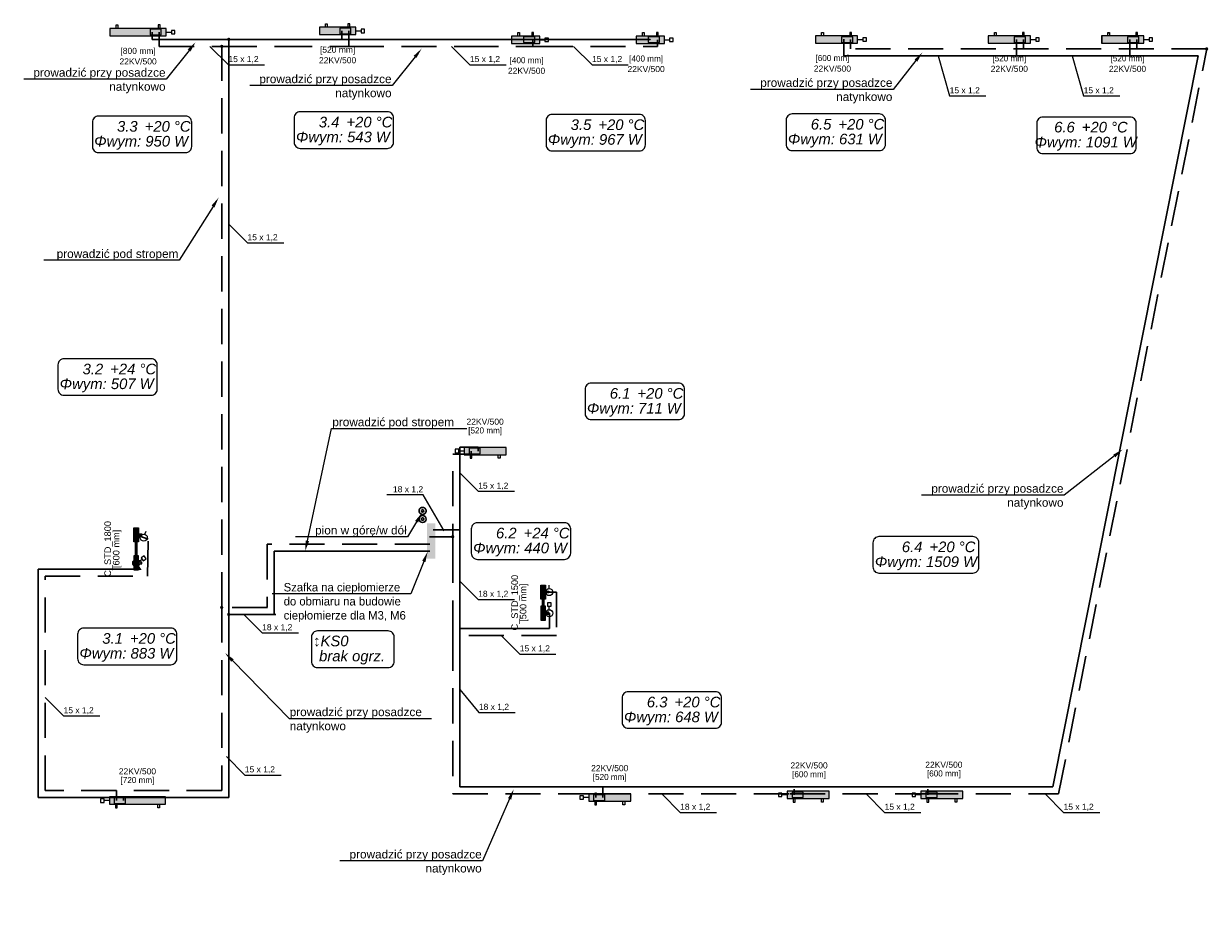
# Model space of a CAD drawing. Header units: millimetres. Extents: x -249726 to -161872, y -110547 to 19223.
# Tile 16 of 19: x -203361 to -186493, y -35431 to -22906. Entities that reach past the tile are written whole.
import ezdxf
from ezdxf import colors
from ezdxf.entities.mleader import LeaderData, LeaderLine
from ezdxf.lldxf.tags import DXFTag
from ezdxf.math import Vec2, Vec3

# ---------------------------------------------------------------- set-up
doc = ezdxf.new("R2010")
doc.units = ezdxf.units.MM
doc.header["$LTSCALE"] = 1000
doc.linetypes.add('DASHED', pattern=[0.75, 0.5, -0.25])
for name, color, linetype in [('I_IZC_urzadzenia', 112, 'Continuous'), ('OWIK_ICO_opisy', 7, 'Continuous'), ('OWIK_ICO_urzadzenia', 92, 'Continuous')]:
    doc.layers.add(name, color=color, linetype=linetype)
doc.layers.add('OWIK_ICO_powrot', color=140, linetype='DASHED', lineweight=30)
doc.layers.add('OWIK_ICO_zasilanie', color=20, linetype='Continuous', lineweight=30)
tags = doc.linetypes.add('SOLID', pattern=[10, 10, 0]).pattern_tags.tags
tags[6:7] = [DXFTag(74, 4), DXFTag(75, 0), DXFTag(340, '0'), DXFTag(46, 0.0), DXFTag(50, 0.0), DXFTag(44, 0.0), DXFTag(45, 0.0)]
tags[4:5] = [DXFTag(74, 4), DXFTag(75, 0), DXFTag(340, '0'), DXFTag(46, 0.0), DXFTag(50, 0.0), DXFTag(44, 0.0), DXFTag(45, 0.0)]

msp = doc.modelspace()

# ---------------------------------------------------------------- hatches: boundary and pattern name
at = {"layer": 'I_IZC_urzadzenia', "ltscale": 14, "transparency": 33554687}
h = msp.add_hatch(color=256, dxfattribs=at)
h.dxf.hatch_style = 1
h.paths.add_polyline_path([(-197620, -30522), (-197500, -30522), (-197500, -30022), (-197620, -30022)])
at = {"layer": 'OWIK_ICO_powrot'}
h = msp.add_hatch(color=256, dxfattribs=at)
edge = h.paths.add_edge_path()
edge.add_arc((-200541, -23229), 24, 0, 360)
h = msp.add_hatch(color=256, dxfattribs=at)
edge = h.paths.add_edge_path()
edge.add_arc((-186517, -23265), 24, 0, 360)
h = msp.add_hatch(color=256, dxfattribs=at)
edge = h.paths.add_edge_path()
edge.add_arc((-197252, -30211), 24, 90, 450)
h = msp.add_hatch(color=256, dxfattribs=at)
edge = h.paths.add_edge_path()
edge.add_arc((-200541, -31218), 24, 90, 450)
h = msp.add_hatch(color=256, dxfattribs=at)
edge = h.paths.add_edge_path()
edge.add_arc((-195216, -33874), 24, 0, 360)
at = {"layer": 'OWIK_ICO_urzadzenia', "linetype": 'Continuous', "ltscale": 10}
for points in [[(-201332, -22973), (-202132, -22973), (-202132, -23078), (-201332, -23078)], [(-198631, -22956), (-199151, -22956), (-199151, -23061), (-198631, -23061)], [(-191486, -23080), (-192086, -23080), (-192086, -23185), (-191486, -23185)], [(-189026, -23080), (-189626, -23080), (-189626, -23185), (-189026, -23185)], [(-187412, -23080), (-188012, -23080), (-188012, -23185), (-187412, -23185)], [(-197090, -29044), (-196490, -29044), (-196490, -28939), (-197090, -28939)], [(-201727, -30084), (-201727, -30284), (-201791, -30284), (-201791, -30084)], [(-201743, -30484), (-201743, -30284), (-201775, -30284), (-201775, -30484)], [(-201727, -30684), (-201727, -30484), (-201791, -30484), (-201791, -30684)], [(-195932, -30900), (-195932, -31100), (-195996, -31100), (-195996, -30900)], [(-195932, -31400), (-195932, -31200), (-195996, -31200), (-195996, -31400)], [(-195948, -31200), (-195948, -31100), (-195980, -31100), (-195980, -31200)], [(-195316, -33978), (-194716, -33978), (-194716, -33873), (-195316, -33873)], [(-202141, -34021), (-201341, -34021), (-201341, -33916), (-202141, -33916)]]:
    msp.add_hatch(color=8, dxfattribs=at).paths.add_polyline_path(points)
at = {"layer": 'OWIK_ICO_zasilanie', "ltscale": 10}
h = msp.add_hatch(color=256, dxfattribs=at)
edge = h.paths.add_edge_path()
edge.add_arc((-200441, -23129), 24, 0, 360)
h = msp.add_hatch(color=256, dxfattribs=at)
edge = h.paths.add_edge_path()
edge.add_arc((-200441, -31318), 24, 90, 450)

# ---------------------------------------------------------------- linework, layer by layer
at = {"layer": 'OWIK_ICO_opisy', "linetype": 'Continuous', "ltscale": 10}
for p, q in [((-200708, -23229), (-200445, -23491)), ((-197270, -23229), (-197007, -23491)), ((-195531, -23229), (-195268, -23491)), ((-190341, -23365), (-190176, -23935)), ((-188433, -23365), (-188268, -23935)), ((-200445, -23491), (-199930, -23491)), ((-197007, -23491), (-196492, -23491)), ((-195268, -23491), (-194753, -23491)), ((-190176, -23935), (-189661, -23935)), ((-188268, -23935), (-187753, -23935)), ((-200436, -25765), (-200174, -26028)), ((-200174, -26028), (-199659, -26028)), ((-197152, -29302), (-196889, -29564)), ((-197673, -29616), (-198188, -29616)), ((-197372, -30125), (-197673, -29616)), ((-196889, -29564), (-196374, -29564)), ((-197152, -30842), (-196889, -31105)), ((-196889, -31105), (-196374, -31105)), ((-200228, -31318), (-199965, -31581)), ((-199965, -31581), (-199450, -31581)), ((-196560, -31619), (-196297, -31882)), ((-196297, -31882), (-195782, -31882)), ((-197152, -32386), (-196879, -32714)), ((-203055, -32500), (-202793, -32762)), ((-196879, -32714), (-196364, -32714)), ((-202793, -32762), (-202278, -32762)), ((-200474, -33342), (-200212, -33604)), ((-200212, -33604), (-199697, -33604)), ((-194275, -33874), (-194013, -34136)), ((-191364, -33874), (-191102, -34136)), ((-188816, -33874), (-188554, -34136)), ((-194013, -34136), (-193498, -34136)), ((-191102, -34136), (-190587, -34136)), ((-188554, -34136), (-188039, -34136))]:
    msp.add_line(p, q, dxfattribs=at)
at = {"layer": 'OWIK_ICO_opisy', "linetype": 'SOLID', "ltscale": 10}
for points in [[(-202296, -24742), (-201055, -24742, 0.414214), (-200968, -24656), (-200968, -24309, 0.414214), (-201055, -24222), (-202296, -24222, 0.414214), (-202383, -24309), (-202383, -24656, 0.414214), (-202296, -24742)], [(-199424, -24681), (-198182, -24681, 0.414214), (-198095, -24595), (-198095, -24248, 0.414214), (-198182, -24161), (-199424, -24161, 0.414214), (-199510, -24248), (-199510, -24595, 0.414214), (-199424, -24681)], [(-195836, -24718), (-194594, -24718, 0.414214), (-194508, -24631), (-194508, -24284, 0.414214), (-194594, -24198), (-195836, -24198, 0.414214), (-195923, -24284), (-195923, -24631, 0.414214), (-195836, -24718)], [(-192419, -24712), (-191177, -24712, 0.414214), (-191090, -24625), (-191090, -24279, 0.414214), (-191177, -24192), (-192419, -24192, 0.414214), (-192505, -24279), (-192505, -24625, 0.414214), (-192419, -24712)], [(-188847, -24755), (-187606, -24755, 0.414214), (-187519, -24668), (-187519, -24322, 0.414214), (-187606, -24235), (-188847, -24235, 0.414214), (-188934, -24322), (-188934, -24668, 0.414214), (-188847, -24755)], [(-202787, -28197), (-201545, -28197, 0.414214), (-201459, -28110), (-201459, -27763, 0.414214), (-201545, -27677), (-202787, -27677, 0.414214), (-202874, -27763), (-202874, -28110, 0.414214), (-202787, -28197)], [(-195280, -28544), (-194038, -28544, 0.414214), (-193952, -28458), (-193952, -28111, 0.414214), (-194038, -28024), (-195280, -28024, 0.414214), (-195367, -28111), (-195367, -28458, 0.414214), (-195280, -28544)], [(-196901, -30533), (-195659, -30533, 0.414214), (-195572, -30446), (-195572, -30100, 0.414214), (-195659, -30013), (-196901, -30013, 0.414214), (-196987, -30100), (-196987, -30446, 0.414214), (-196901, -30533)], [(-191182, -30729), (-189845, -30729, 0.414214), (-189758, -30642), (-189758, -30296, 0.414214), (-189845, -30209), (-191182, -30209, 0.414214), (-191268, -30296), (-191268, -30642, 0.414214), (-191182, -30729)], [(-202506, -32033), (-201264, -32033, 0.414214), (-201178, -31947), (-201178, -31600, 0.414214), (-201264, -31513), (-202506, -31513, 0.414214), (-202593, -31600), (-202593, -31947, 0.414214), (-202506, -32033)], [(-199178, -32073), (-198172, -32073, 0.414214), (-198085, -31986), (-198085, -31640, 0.414214), (-198172, -31553), (-199178, -31553, 0.414214), (-199265, -31640), (-199265, -31986, 0.414214), (-199178, -32073)], [(-194752, -32939), (-193511, -32939, 0.414214), (-193424, -32853), (-193424, -32506, 0.414214), (-193511, -32419), (-194752, -32419, 0.414214), (-194839, -32506), (-194839, -32853, 0.414214), (-194752, -32939)]]:
    msp.add_lwpolyline(points, format="xyb", dxfattribs=at)
at = {"layer": 'OWIK_ICO_powrot'}
for p, q in [((-201432, -23026), (-201432, -23229)), ((-198731, -23009), (-198731, -23229)), ((-201432, -23229), (-200541, -23229)), ((-200541, -31218), (-200541, -23229)), ((-200541, -23229), (-199754, -23229)), ((-199754, -23229), (-198731, -23229)), ((-198731, -23229), (-197101, -23229)), ((-197101, -23229), (-196040, -23229)), ((-196113, -23229), (-196113, -23135)), ((-196040, -23229), (-194338, -23229)), ((-194338, -23229), (-194338, -23135)), ((-191586, -23132), (-191586, -23265)), ((-186517, -23265), (-191585, -23265)), ((-189126, -23132), (-189126, -23265)), ((-188626, -33874), (-186515, -23265)), ((-187512, -23132), (-187512, -23265)), ((-196990, -29034), (-196990, -28991)), ((-197252, -30528), (-197252, -29034)), ((-197252, -29034), (-196990, -29034)), ((-201588, -30247), (-201759, -30184)), ((-201597, -30775), (-201588, -30247)), ((-197582, -30211), (-197252, -30211)), ((-197252, -31619), (-197252, -30528)), ((-203055, -33825), (-203055, -30775)), ((-203055, -30775), (-201597, -30775)), ((-195964, -31000), (-195774, -31000)), ((-195774, -31000), (-195774, -31619)), ((-199890, -31218), (-200541, -31218)), ((-200541, -31218), (-200541, -33825)), ((-195774, -31619), (-197252, -31619)), ((-197252, -31619), (-197252, -33874)), ((-202041, -33825), (-203055, -33825)), ((-202041, -33969), (-202041, -33825)), ((-200541, -33825), (-202041, -33825)), ((-197252, -33874), (-195216, -33874)), ((-195216, -33874), (-192450, -33874)), ((-195216, -33925), (-195216, -33874)), ((-192450, -33874), (-190555, -33874)), ((-192390, -33886), (-192390, -33806)), ((-190555, -33874), (-188626, -33874)), ((-190486, -33886), (-190486, -33806))]:
    msp.add_line(p, q, dxfattribs=at)
msp.add_lwpolyline([(-197576, -30318), (-199893, -30318), (-199893, -31216)], dxfattribs=at)
at = {"layer": 'OWIK_ICO_powrot', "color": 251}
msp.add_circle((-197681, -29843), 50, dxfattribs=at)
at = {"layer": 'OWIK_ICO_powrot'}
msp.add_circle((-197681, -29960), 17.5, dxfattribs=at)
at = {"layer": 'OWIK_ICO_urzadzenia', "linetype": 'Continuous', "ltscale": 10}
for p, q in [((-202044, -22973), (-202044, -22923)), ((-202044, -22923), (-202019, -22923)), ((-202019, -22923), (-202019, -22973)), ((-201419, -22923), (-201444, -22923)), ((-201444, -22923), (-201444, -22973)), ((-201419, -22973), (-201419, -22923)), ((-199064, -22956), (-199064, -22906)), ((-199064, -22906), (-199039, -22906)), ((-199039, -22906), (-199039, -22956)), ((-198719, -22906), (-198744, -22906)), ((-198744, -22906), (-198744, -22956)), ((-198719, -22956), (-198719, -22906)), ((-201332, -22973), (-202132, -22973)), ((-202132, -22973), (-202132, -23078)), ((-202132, -23078), (-201332, -23078)), ((-201402, -22986), (-201562, -22986)), ((-201562, -22986), (-201562, -23066)), ((-201562, -23066), (-201402, -23066)), ((-201402, -23066), (-201402, -22986)), ((-201402, -22986), (-201402, -22986)), ((-201332, -23078), (-201332, -22973)), ((-201332, -22973), (-201332, -22973)), ((-201332, -23026), (-201257, -23026)), ((-201207, -23001), (-201257, -23001)), ((-201257, -23001), (-201257, -23051)), ((-201257, -23051), (-201207, -23051)), ((-201207, -23051), (-201207, -23001)), ((-198631, -22956), (-199151, -22956)), ((-199151, -22956), (-199151, -23061)), ((-199151, -23061), (-198631, -23061)), ((-198701, -22969), (-198861, -22969)), ((-198861, -22969), (-198861, -23049)), ((-198861, -23049), (-198701, -23049)), ((-198701, -23049), (-198701, -22969)), ((-198701, -22969), (-198701, -22969)), ((-198631, -23061), (-198631, -22956)), ((-198631, -22956), (-198631, -22956)), ((-198631, -23009), (-198556, -23009)), ((-198506, -22984), (-198556, -22984)), ((-198556, -22984), (-198556, -23034)), ((-198556, -23034), (-198506, -23034)), ((-198506, -23034), (-198506, -22984)), ((-196413, -23083), (-196413, -23188)), ((-196013, -23083), (-196413, -23083)), ((-196325, -23083), (-196325, -23033)), ((-196325, -23033), (-196300, -23033)), ((-196300, -23033), (-196300, -23083)), ((-196083, -23095), (-196243, -23095)), ((-196243, -23095), (-196243, -23175)), ((-196100, -23033), (-196125, -23033)), ((-196125, -23033), (-196125, -23083)), ((-196100, -23083), (-196100, -23033)), ((-196083, -23175), (-196083, -23095)), ((-196083, -23095), (-196083, -23095)), ((-196013, -23188), (-196013, -23083)), ((-196013, -23083), (-196013, -23083)), ((-194238, -23083), (-194638, -23083)), ((-194638, -23083), (-194638, -23188)), ((-194551, -23083), (-194551, -23033)), ((-194551, -23033), (-194526, -23033)), ((-194526, -23033), (-194526, -23083)), ((-194308, -23095), (-194468, -23095)), ((-194468, -23095), (-194468, -23175)), ((-194326, -23033), (-194351, -23033)), ((-194351, -23033), (-194351, -23083)), ((-194326, -23083), (-194326, -23033)), ((-194308, -23175), (-194308, -23095)), ((-194308, -23095), (-194308, -23095)), ((-194238, -23188), (-194238, -23083)), ((-194238, -23083), (-194238, -23083)), ((-191486, -23080), (-192086, -23080)), ((-192086, -23080), (-192086, -23185)), ((-191999, -23080), (-191999, -23030)), ((-191999, -23030), (-191974, -23030)), ((-191974, -23030), (-191974, -23080)), ((-191556, -23092), (-191716, -23092)), ((-191716, -23092), (-191716, -23172)), ((-191574, -23030), (-191599, -23030)), ((-191599, -23030), (-191599, -23080)), ((-191574, -23080), (-191574, -23030)), ((-191556, -23172), (-191556, -23092)), ((-191556, -23092), (-191556, -23092)), ((-191486, -23185), (-191486, -23080)), ((-191486, -23080), (-191486, -23080)), ((-191361, -23107), (-191411, -23107)), ((-191411, -23107), (-191411, -23157)), ((-191361, -23157), (-191361, -23107)), ((-189026, -23080), (-189626, -23080)), ((-189626, -23080), (-189626, -23185)), ((-189538, -23080), (-189538, -23030)), ((-189538, -23030), (-189513, -23030)), ((-189513, -23030), (-189513, -23080)), ((-189096, -23092), (-189256, -23092)), ((-189256, -23092), (-189256, -23172)), ((-189113, -23030), (-189138, -23030)), ((-189138, -23030), (-189138, -23080)), ((-189113, -23080), (-189113, -23030)), ((-189096, -23172), (-189096, -23092)), ((-189096, -23092), (-189096, -23092)), ((-189026, -23185), (-189026, -23080)), ((-189026, -23080), (-189026, -23080)), ((-188901, -23107), (-188951, -23107)), ((-188951, -23107), (-188951, -23157)), ((-188901, -23157), (-188901, -23107)), ((-187412, -23080), (-188012, -23080)), ((-188012, -23080), (-188012, -23185)), ((-188011, -23086), (-188011, -23191)), ((-187924, -23080), (-187924, -23030)), ((-187924, -23030), (-187899, -23030)), ((-187924, -23086), (-187924, -23036)), ((-187924, -23036), (-187899, -23036)), ((-187899, -23030), (-187899, -23080)), ((-187899, -23036), (-187899, -23086)), ((-187482, -23092), (-187642, -23092)), ((-187642, -23092), (-187642, -23172)), ((-187499, -23030), (-187524, -23030)), ((-187524, -23030), (-187524, -23080)), ((-187499, -23080), (-187499, -23030)), ((-187482, -23172), (-187482, -23092)), ((-187482, -23092), (-187482, -23092)), ((-187412, -23185), (-187412, -23080)), ((-187412, -23080), (-187412, -23080)), ((-187287, -23107), (-187337, -23107)), ((-187337, -23107), (-187337, -23157)), ((-187287, -23157), (-187287, -23107)), ((-196413, -23188), (-196013, -23188)), ((-196243, -23175), (-196083, -23175)), ((-196013, -23135), (-195938, -23135)), ((-195888, -23110), (-195938, -23110)), ((-195938, -23110), (-195938, -23160)), ((-195938, -23160), (-195888, -23160)), ((-195888, -23160), (-195888, -23110)), ((-194638, -23188), (-194238, -23188)), ((-194468, -23175), (-194308, -23175)), ((-194238, -23135), (-194163, -23135)), ((-194113, -23110), (-194163, -23110)), ((-194163, -23110), (-194163, -23160)), ((-194163, -23160), (-194113, -23160)), ((-194113, -23160), (-194113, -23110)), ((-192086, -23185), (-191486, -23185)), ((-191716, -23172), (-191556, -23172)), ((-191486, -23132), (-191411, -23132)), ((-191411, -23157), (-191361, -23157)), ((-189626, -23185), (-189026, -23185)), ((-189256, -23172), (-189096, -23172)), ((-189026, -23132), (-188951, -23132)), ((-188951, -23157), (-188901, -23157)), ((-188012, -23185), (-187412, -23185)), ((-187642, -23172), (-187482, -23172)), ((-187412, -23132), (-187337, -23132)), ((-187337, -23157), (-187287, -23157)), ((-197165, -28966), (-197215, -28966)), ((-197215, -28966), (-197215, -29016)), ((-197165, -29016), (-197165, -28966)), ((-197090, -28991), (-197165, -28991)), ((-196490, -28939), (-197090, -28939)), ((-197090, -28939), (-197090, -29044)), ((-196860, -28951), (-197020, -28951)), ((-197020, -28951), (-197020, -29031)), ((-196860, -29031), (-196860, -28951)), ((-196490, -29044), (-196490, -28939)), ((-197215, -29016), (-197165, -29016)), ((-197090, -29044), (-196490, -29044)), ((-197090, -29044), (-197090, -29044)), ((-197020, -29031), (-196860, -29031)), ((-197020, -29031), (-197020, -29031)), ((-197003, -29044), (-197003, -29094)), ((-197003, -29094), (-196978, -29094)), ((-196978, -29094), (-196978, -29044)), ((-196603, -29094), (-196603, -29044)), ((-196578, -29094), (-196603, -29094)), ((-196578, -29044), (-196578, -29094)), ((-201791, -30284), (-201791, -30084)), ((-201791, -30084), (-201727, -30084)), ((-201727, -30084), (-201727, -30284)), ((-201727, -30084), (-201727, -30084)), ((-201727, -30171), (-201677, -30171)), ((-201677, -30171), (-201677, -30196)), ((-201727, -30284), (-201791, -30284)), ((-201743, -30284), (-201775, -30284)), ((-201775, -30284), (-201775, -30484)), ((-201743, -30484), (-201743, -30284)), ((-201677, -30196), (-201727, -30196)), ((-201727, -30484), (-201791, -30484)), ((-201791, -30484), (-201791, -30684)), ((-201775, -30484), (-201743, -30484)), ((-201743, -30484), (-201743, -30484)), ((-201727, -30684), (-201727, -30484)), ((-201791, -30684), (-201727, -30684)), ((-201677, -30571), (-201727, -30571)), ((-201727, -30596), (-201677, -30596)), ((-201727, -30684), (-201727, -30684)), ((-201677, -30596), (-201677, -30571)), ((-195996, -31100), (-195996, -30900)), ((-195996, -30900), (-195932, -30900)), ((-195932, -30900), (-195932, -31100)), ((-195932, -30900), (-195932, -30900)), ((-195932, -30987), (-195882, -30987)), ((-195882, -31012), (-195932, -31012)), ((-195882, -30987), (-195882, -31012)), ((-195932, -31100), (-195996, -31100)), ((-195932, -31200), (-195996, -31200)), ((-195996, -31200), (-195996, -31400)), ((-195948, -31100), (-195980, -31100)), ((-195980, -31100), (-195980, -31200)), ((-195980, -31200), (-195948, -31200)), ((-195948, -31200), (-195948, -31100)), ((-195948, -31200), (-195948, -31200)), ((-195932, -31400), (-195932, -31200)), ((-195882, -31287), (-195932, -31287)), ((-195932, -31312), (-195882, -31312)), ((-195882, -31312), (-195882, -31287)), ((-195996, -31400), (-195932, -31400)), ((-195932, -31400), (-195932, -31400)), ((-195391, -33900), (-195441, -33900)), ((-195441, -33900), (-195441, -33950)), ((-195391, -33950), (-195391, -33900)), ((-194716, -33873), (-195316, -33873)), ((-195316, -33873), (-195316, -33978)), ((-195086, -33885), (-195246, -33885)), ((-195246, -33885), (-195246, -33965)), ((-195086, -33965), (-195086, -33885)), ((-194716, -33978), (-194716, -33873)), ((-192615, -33861), (-192615, -33911)), ((-192565, -33861), (-192615, -33861)), ((-192565, -33911), (-192565, -33861)), ((-192490, -33886), (-192565, -33886)), ((-192490, -33834), (-192490, -33939)), ((-191890, -33834), (-192490, -33834)), ((-192420, -33846), (-192420, -33926)), ((-192260, -33846), (-192420, -33846)), ((-192260, -33926), (-192260, -33846)), ((-191890, -33939), (-191890, -33834)), ((-190661, -33861), (-190711, -33861)), ((-190711, -33861), (-190711, -33911)), ((-190661, -33911), (-190661, -33861)), ((-190586, -33886), (-190661, -33886)), ((-189986, -33834), (-190586, -33834)), ((-190586, -33834), (-190586, -33939)), ((-190356, -33846), (-190516, -33846)), ((-190516, -33846), (-190516, -33926)), ((-190356, -33926), (-190356, -33846)), ((-189986, -33939), (-189986, -33834)), ((-202216, -33944), (-202266, -33944)), ((-202266, -33944), (-202266, -33994)), ((-202266, -33994), (-202216, -33994)), ((-202216, -33994), (-202216, -33944)), ((-202141, -33969), (-202216, -33969)), ((-201341, -33916), (-202141, -33916)), ((-202141, -33916), (-202141, -34021)), ((-202141, -34021), (-201341, -34021)), ((-202141, -34021), (-202141, -34021)), ((-201911, -33929), (-202071, -33929)), ((-202071, -33929), (-202071, -34009)), ((-202071, -34009), (-201911, -34009)), ((-202071, -34009), (-202071, -34009)), ((-202053, -34021), (-202053, -34071)), ((-202053, -34071), (-202028, -34071)), ((-202028, -34071), (-202028, -34021)), ((-201911, -34009), (-201911, -33929)), ((-201453, -34071), (-201453, -34021)), ((-201428, -34071), (-201453, -34071)), ((-201428, -34021), (-201428, -34071)), ((-201341, -34021), (-201341, -33916)), ((-195441, -33950), (-195391, -33950)), ((-195316, -33925), (-195391, -33925)), ((-195316, -33978), (-194716, -33978)), ((-195316, -33978), (-195316, -33978)), ((-195246, -33965), (-195086, -33965)), ((-195246, -33965), (-195246, -33965)), ((-195228, -33978), (-195228, -34028)), ((-195228, -34028), (-195203, -34028)), ((-195203, -34028), (-195203, -33978)), ((-194828, -34028), (-194828, -33978)), ((-194803, -34028), (-194828, -34028)), ((-194803, -33978), (-194803, -34028)), ((-192615, -33911), (-192565, -33911)), ((-192490, -33939), (-192490, -33939)), ((-192490, -33939), (-191890, -33939)), ((-192420, -33926), (-192420, -33926)), ((-192420, -33926), (-192260, -33926)), ((-192402, -33939), (-192402, -33989)), ((-192402, -33989), (-192377, -33989)), ((-192377, -33989), (-192377, -33939)), ((-192002, -33989), (-192002, -33939)), ((-191977, -33989), (-192002, -33989)), ((-191977, -33939), (-191977, -33989)), ((-190711, -33911), (-190661, -33911)), ((-190586, -33939), (-189986, -33939)), ((-190586, -33939), (-190586, -33939)), ((-190516, -33926), (-190356, -33926)), ((-190516, -33926), (-190516, -33926)), ((-190499, -33939), (-190499, -33989)), ((-190499, -33989), (-190474, -33989)), ((-190474, -33989), (-190474, -33939)), ((-190099, -33989), (-190099, -33939)), ((-190074, -33989), (-190099, -33989)), ((-190074, -33939), (-190074, -33989))]:
    msp.add_line(p, q, dxfattribs=at)
at = {"layer": 'OWIK_ICO_urzadzenia', "color": 5, "linetype": 'Continuous', "ltscale": 10}
for p, q in [((-201634, -30177), (-201616, -30130)), ((-195877, -30950), (-195877, -30900))]:
    msp.add_line(p, q, dxfattribs=at)
at = {"layer": 'OWIK_ICO_urzadzenia', "color": 1, "linetype": 'Continuous', "ltscale": 10}
for p, q in [((-201644, -30484), (-201687, -30510)), ((-201687, -30510), (-201660, -30553)), ((-201660, -30553), (-201618, -30526)), ((-201618, -30526), (-201644, -30484)), ((-201716, -30558), (-201674, -30531)), ((-195852, -31150), (-195902, -31150)), ((-195902, -31150), (-195902, -31200)), ((-195902, -31200), (-195852, -31200)), ((-195877, -31250), (-195877, -31200)), ((-195852, -31200), (-195852, -31150))]:
    msp.add_line(p, q, dxfattribs=at)
at = {"layer": 'OWIK_ICO_urzadzenia', "color": 5, "linetype": 'Continuous', "ltscale": 10}
for centre in [(-201651, -30224), (-195877, -31000)]:
    msp.add_ellipse(centre, major_axis=(50, 0), ratio=1, dxfattribs=at)
at = {"layer": 'OWIK_ICO_urzadzenia', "color": 1, "linetype": 'Continuous', "ltscale": 10}
for centre in [(-201759, -30584), (-195877, -31300)]:
    msp.add_ellipse(centre, major_axis=(50, 0), ratio=1, dxfattribs=at)
at = {"layer": 'OWIK_ICO_urzadzenia', "color": 8, "linetype": 'Continuous', "ltscale": 10}
for points in [[(-196413, -23188), (-196413, -23083), (-196013, -23188)], [(-196013, -23188), (-196413, -23083), (-196013, -23083)], [(-194638, -23188), (-194638, -23083), (-194238, -23188)], [(-194238, -23188), (-194638, -23083), (-194238, -23083)], [(-191890, -33939), (-192490, -33834), (-191890, -33834)], [(-192490, -33939), (-192490, -33834), (-191890, -33939)], [(-190586, -33939), (-190586, -33834), (-189986, -33939)], [(-189986, -33939), (-190586, -33834), (-189986, -33834)]]:
    msp.add_solid(points, dxfattribs=at)
at = {"layer": 'OWIK_ICO_zasilanie', "ltscale": 10}
for p, q in [((-201532, -23026), (-201532, -23129)), ((-198831, -23009), (-198831, -23129)), ((-201532, -23129), (-200441, -23129)), ((-200441, -31318), (-200441, -23129)), ((-200441, -23129), (-199839, -23129)), ((-199839, -23129), (-198831, -23129)), ((-198831, -23129), (-197101, -23129)), ((-197101, -23129), (-196140, -23129)), ((-196213, -23129), (-196213, -23135)), ((-196140, -23129), (-194438, -23129)), ((-194438, -23129), (-194438, -23135)), ((-191685, -23365), (-191685, -23128)), ((-189226, -23132), (-189226, -23365)), ((-187612, -23132), (-187612, -23365)), ((-186636, -23365), (-191685, -23365)), ((-188708, -33774), (-186636, -23365)), ((-197152, -30428), (-197152, -28934)), ((-197152, -28934), (-196890, -28934)), ((-196890, -28934), (-196890, -28991)), ((-197530, -30111), (-197152, -30111)), ((-197152, -31519), (-197152, -30428)), ((-203155, -33925), (-203155, -30675)), ((-203155, -30675), (-201699, -30675)), ((-201699, -30681), (-201759, -30584)), ((-201699, -30675), (-201699, -30681)), ((-199772, -31318), (-200441, -31318)), ((-200441, -31318), (-200441, -33925)), ((-195964, -31300), (-195874, -31300)), ((-195874, -31300), (-195874, -31519)), ((-195874, -31519), (-197152, -31519)), ((-197152, -31519), (-197152, -33774)), ((-197152, -33774), (-195116, -33774)), ((-195116, -33774), (-192350, -33774)), ((-195116, -33925), (-195116, -33774)), ((-192350, -33774), (-190455, -33774)), ((-190455, -33774), (-188708, -33774)), ((-201941, -33925), (-203155, -33925)), ((-201941, -33969), (-201941, -33925)), ((-200441, -33925), (-201941, -33925))]:
    msp.add_line(p, q, dxfattribs=at)
at = {"layer": 'OWIK_ICO_zasilanie'}
msp.add_lwpolyline([(-197576, -30418), (-199793, -30418), (-199793, -31318)], dxfattribs=at)
msp.add_circle((-197681, -29843), 17.5, dxfattribs=at)
at = {"layer": 'OWIK_ICO_zasilanie', "color": 251}
msp.add_circle((-197681, -29960), 50, dxfattribs=at)

# ---------------------------------------------------------------- texts
at = {"layer": 'OWIK_ICO_opisy', "linetype": 'SOLID', "ltscale": 10}
for s, insert, char_height, attachment_point in [('\\fArial|b0|i0;[800 mm]', (-201732, -23250), 86.4, 2), ('\\fArial|b0|i0;[520 mm]', (-198891, -23233), 86.4, 2), ('\\fArial|b0|i0;22KV/500', (-201732, -23400), 86.4, 2), ('\\fArial|b0|i0;22KV/500', (-198891, -23383), 86.4, 2), ('{[400 mm]}', (-196200, -23383), 86.4, 2), ('{[400 mm]}', (-194498, -23359), 86.4, 2), ('{[600 mm]}', (-191845, -23352), 86.4, 2), ('{[520 mm]}', (-189326, -23356), 86.4, 2), ('{[520 mm]}', (-187643, -23356), 86.4, 2), ('\\fArial|b0|i0;22KV/500', (-196200, -23533), 86.4, 2), ('\\fArial|b0|i0;22KV/500', (-194498, -23509), 86.4, 2), ('\\fArial|b0|i0;22KV/500', (-191845, -23502), 86.4, 2), ('\\fArial|b0|i0;22KV/500', (-189326, -23506), 86.4, 2), ('\\fArial|b0|i0;22KV/500', (-187643, -23506), 86.4, 2), ('\\fArial|b0|i1;+20 °C', (-201638, -24446), 151.2, 7), ('\\fArial|b0|i1;3.4', (-198865, -24385), 151.2, 9), ('\\fArial|b0|i1;+20 °C', (-198765, -24385), 151.2, 7), ('\\fArial|b0|i1;3.5', (-195278, -24422), 151.2, 9), ('\\fArial|b0|i1;+20 °C', (-195178, -24422), 151.2, 7), ('\\fArial|b0|i1;6.5', (-191860, -24416), 151.2, 9), ('\\fArial|b0|i1;+20 °C', (-191760, -24416), 151.2, 7), ('\\fArial|b0|i1;3.3', (-201738, -24446), 151.2, 9), ('\\fArial|b0|i1;Φwym: 543 W', (-198815, -24443), 151.2, 2), ('\\fArial|b0|i1;6.6', (-188394, -24457), 151.2, 9), ('\\fArial|b0|i1;+20 °C', (-188294, -24457), 151.2, 7), ('\\fArial|b0|i1;Φwym: 950 W', (-201688, -24504), 151.2, 2), ('\\fArial|b0|i1;Φwym: 967 W', (-195228, -24479), 151.2, 2), ('\\fArial|b0|i1;Φwym: 631 W', (-191810, -24473), 151.2, 2), ('{\\fArial|b0|i1|c1|p0;Φwym: 1091 W}', (-188239, -24517), 151.2, 2), ('\\fArial|b0|i1;3.2', (-202229, -27901), 151.2, 9), ('\\fArial|b0|i1;+24 °C', (-202129, -27901), 151.2, 7), ('\\fArial|b0|i1;Φwym: 507 W', (-202179, -27958), 151.2, 2), ('\\fArial|b0|i1;6.1', (-194722, -28248), 151.2, 9), ('\\fArial|b0|i1;+20 °C', (-194622, -28248), 151.2, 7), ('\\fArial|b0|i1;Φwym: 711 W', (-194672, -28306), 151.2, 2), ('\\fArial|b0|i0;22KV/500', (-196790, -28617), 86.4, 8), ('[520 mm]', (-196790, -28767), 86.4, 8), ('\\fArial|b0|i1;6.2', (-196342, -30237), 151.2, 9), ('\\fArial|b0|i1;+24 °C', (-196242, -30237), 151.2, 7), ('\\fArial|b0|i1;Φwym: 440 W', (-196292, -30295), 151.2, 2), ('\\fArial|b0|i1;6.4', (-190563, -30433), 151.2, 9), ('\\fArial|b0|i1;+20 °C', (-190463, -30433), 151.2, 7), ('\\fArial|b0|i1;Φwym: 1509 W', (-190513, -30491), 151.2, 2), ('\\fArial|b0|i1;3.1', (-201948, -31737), 151.2, 9), ('\\fArial|b0|i1;+20 °C', (-201848, -31737), 151.2, 7), ('\\fArial|b0|i1;↕KS0', (-198735, -31777), 151.2, 9), ('\\fArial|b0|i1;Φwym: 883 W', (-201898, -31795), 151.2, 2), ('{\\fArial|b0|i1|c1|p0;brak ogrz.}', (-198685, -31834), 151.2, 2), ('\\fArial|b0|i1;6.3', (-194194, -32643), 151.2, 9), ('\\fArial|b0|i1;+20 °C', (-194094, -32643), 151.2, 7), ('\\fArial|b0|i1;Φwym: 648 W', (-194144, -32701), 151.2, 2), ('\\fArial|b0|i0;22KV/500', (-201741, -33595), 86.4, 8), ('\\fArial|b0|i0;22KV/500', (-195016, -33551), 86.4, 8), ('\\fArial|b0|i0;22KV/500', (-192178, -33512), 86.4, 8), ('{[600 mm]}', (-192178, -33662), 86.4, 8), ('\\fArial|b0|i0;22KV/500', (-190258, -33501), 86.4, 8), ('{[600 mm]}', (-190258, -33651), 86.4, 8), ('{[720 mm]}', (-201741, -33745), 86.4, 8), ('{[520 mm]}', (-195016, -33701), 86.4, 8)]:
    msp.add_mtext(s, dxfattribs=dict(at, insert=insert, char_height=char_height, attachment_point=attachment_point))
at = {"layer": 'OWIK_ICO_opisy', "linetype": 'Continuous', "ltscale": 10, "char_height": 86.4}
for s, insert, attachment_point in [('\\fArial|b0|i0;15 x 1,2', (-200445, -23469), 7), ('\\fArial|b0|i0;15 x 1,2', (-197007, -23469), 7), ('\\fArial|b0|i0;15 x 1,2', (-195268, -23469), 7), ('\\fArial|b0|i0;15 x 1,2', (-190176, -23914), 7), ('\\fArial|b0|i0;15 x 1,2', (-188268, -23914), 7), ('\\fArial|b0|i0;15 x 1,2', (-200174, -26006), 7), ('\\fArial|b0|i0;18 x 1,2', (-197673, -29594), 9), ('\\fArial|b0|i0;15 x 1,2', (-196889, -29543), 7), ('\\fArial|b0|i0;18 x 1,2', (-196889, -31083), 7), ('\\fArial|b0|i0;18 x 1,2', (-199965, -31559), 7), ('\\fArial|b0|i0;15 x 1,2', (-196297, -31860), 7), ('\\fArial|b0|i0;15 x 1,2', (-202793, -32741), 7), ('\\fArial|b0|i0;18 x 1,2', (-196879, -32692), 7), ('\\fArial|b0|i0;15 x 1,2', (-200212, -33582), 7), ('\\fArial|b0|i0;18 x 1,2', (-194013, -34115), 7), ('\\fArial|b0|i0;15 x 1,2', (-191102, -34115), 7), ('\\fArial|b0|i0;15 x 1,2', (-188554, -34115), 7)]:
    msp.add_mtext(s, dxfattribs=dict(at, insert=insert, attachment_point=attachment_point))
at = {"layer": 'OWIK_ICO_opisy', "linetype": 'SOLID', "ltscale": 10, "char_height": 93.6, "attachment_point": 8, "rotation": 90}
for s, insert in [('\\fArial|b0|i0;C_STD_1800', (-202091, -30384)), ('\\fArial|b0|i0;[600 mm]', (-201969, -30384)), ('\\fArial|b0|i0;C_STD_1500', (-196296, -31150)), ('\\fArial|b0|i0;[500 mm]', (-196175, -31150))]:
    msp.add_mtext(s, dxfattribs=dict(at, insert=insert))

# ---------------------------------------------------------------- leaders
at = {"layer": 'OWIK_ICO_opisy', "ltscale": 100}
ml = msp.add_multileader_mtext('Standard', dxfattribs=at)
ml.set_content('{\\fArial|b0|i0|c0|p34;prowadzić przy posadzce\\Pnatynkowo}', color=256)
ml.set_leader_properties()
ml.build(insert=Vec2(0, 0))
ml.multileader.update_dxf_attribs({"text_left_attachment_type": 6, "text_right_attachment_type": 6, "text_top_attachment_type": 0, "text_bottom_attachment_type": 0, "arrow_head_size": 150})
ctx = ml.context
ctx.base_point, ctx.char_height, ctx.arrow_head_size, ctx.plane_origin = Vec3(-203207, -23696), 120, 150, Vec3(-196379, -25551)
ctx.left_attachment, ctx.right_attachment, ctx.text_align_type = 6, 6, 2
notes = []
notes.append((ctx, [(0, (1, 1, 0), (-201331, -23696), (-1, 0), 8, [(0, [(-200913, -23170)], 256, [])])]))
ctx.mtext.insert, ctx.mtext.alignment, ctx.mtext.flow_direction = Vec3(-201341, -23541), 3, 5
ml = msp.add_multileader_mtext('Standard', dxfattribs=at)
ml.set_content('{\\fArial|b0|i0|c0|p34;prowadzić przy posadzce\\Pnatynkowo}', color=256)
ml.set_leader_properties()
ml.build(insert=Vec2(0, 0))
ml.multileader.update_dxf_attribs({"text_left_attachment_type": 6, "text_right_attachment_type": 6, "text_top_attachment_type": 0, "text_bottom_attachment_type": 0, "arrow_head_size": 150})
ctx = ml.context
ctx.base_point, ctx.char_height, ctx.arrow_head_size, ctx.plane_origin = Vec3(-199989, -23788), 120, 150, Vec3(-193161, -25642)
ctx.left_attachment, ctx.right_attachment, ctx.text_align_type = 6, 6, 2
notes.append((ctx, [(0, (1, 1, 0), (-198113, -23788), (-1, 0), 8, [(0, [(-197695, -23262)], 256, [])])]))
ctx.mtext.insert, ctx.mtext.alignment, ctx.mtext.flow_direction = Vec3(-198123, -23633), 3, 5
ml = msp.add_multileader_mtext('Standard', dxfattribs=at)
ml.set_content('{\\fArial|b0|i0|c0|p34;prowadzić przy posadzce\\Pnatynkowo}', color=256)
ml.set_leader_properties()
ml.build(insert=Vec2(0, 0))
ml.multileader.update_dxf_attribs({"text_left_attachment_type": 6, "text_right_attachment_type": 6, "text_top_attachment_type": 0, "text_bottom_attachment_type": 0, "arrow_head_size": 150})
ctx = ml.context
ctx.base_point, ctx.char_height, ctx.arrow_head_size, ctx.plane_origin = Vec3(-192857, -23842), 120, 150, Vec3(-186029, -25696)
ctx.left_attachment, ctx.right_attachment, ctx.text_align_type = 6, 6, 2
notes.append((ctx, [(0, (1, 1, 0), (-190981, -23842), (-1, 0), 8, [(0, [(-190563, -23315)], 256, [])])]))
ctx.mtext.insert, ctx.mtext.alignment, ctx.mtext.flow_direction = Vec3(-190991, -23686), 3, 5
ml = msp.add_multileader_mtext('Standard', dxfattribs=at)
ml.set_content('{\\fArial|b0|i0|c0|p34;prowadzić pod stropem}', color=256)
ml.set_leader_properties()
ml.build(insert=Vec2(0, 0))
ml.multileader.update_dxf_attribs({"text_left_attachment_type": 6, "text_right_attachment_type": 6, "text_top_attachment_type": 0, "text_bottom_attachment_type": 0, "arrow_head_size": 150})
ctx = ml.context
ctx.base_point, ctx.char_height, ctx.arrow_head_size, ctx.plane_origin = Vec3(-202871, -26275), 120, 150, Vec3(-191422, -31602)
ctx.left_attachment, ctx.right_attachment, ctx.text_align_type = 6, 6, 2
notes.append((ctx, [(0, (1, 1, 0), (-201148, -26275), (-1, 0), 8, [(0, [(-200585, -25382)], 256, [])])]))
ctx.mtext.insert, ctx.mtext.alignment, ctx.mtext.flow_direction = Vec3(-201158, -26122), 3, 5
ml = msp.add_multileader_mtext('Standard', dxfattribs=at)
ml.set_content('{\\fArial|b0|i0|c0|p34;prowadzić pod stropem}', color=256)
ml.set_leader_properties()
ml.build(insert=Vec2(0, 0))
ml.multileader.update_dxf_attribs({"text_left_attachment_type": 6, "text_right_attachment_type": 6, "text_top_attachment_type": 0, "text_bottom_attachment_type": 0, "arrow_head_size": 150})
ctx = ml.context
ctx.base_point, ctx.char_height, ctx.arrow_head_size, ctx.plane_origin = Vec3(-198968, -28671), 120, 150, Vec3(-191100, -34068)
ctx.left_attachment, ctx.right_attachment = 6, 6
notes.append((ctx, [(0, (1, 1, 0), (-198976, -28671), (1, 0), 8, [(0, [(-199353, -30417)], 256, [])])]))
ctx.mtext.insert, ctx.mtext.flow_direction = Vec3(-198966, -28518), 5
ml = msp.add_multileader_mtext('Standard', dxfattribs=at)
ml.set_content('{\\fArial|b0|i0|c0|p34;prowadzić przy posadzce\\Pnatynkowo}', color=256)
ml.set_leader_properties()
ml.build(insert=Vec2(0, 0))
ml.multileader.update_dxf_attribs({"text_left_attachment_type": 6, "text_right_attachment_type": 6, "text_top_attachment_type": 0, "text_bottom_attachment_type": 0, "arrow_head_size": 150})
ctx = ml.context
ctx.base_point, ctx.char_height, ctx.arrow_head_size, ctx.plane_origin = Vec3(-190421, -29619), 120, 150, Vec3(-183178, -31348)
ctx.left_attachment, ctx.right_attachment, ctx.text_align_type = 6, 6, 2
notes.append((ctx, [(0, (1, 1, 0), (-188545, -29619), (-1, 0), 8, [(0, [(-187712, -28968)], 256, [])])]))
ctx.mtext.insert, ctx.mtext.alignment, ctx.mtext.flow_direction = Vec3(-188555, -29464), 3, 5
ml = msp.add_multileader_mtext('Standard', dxfattribs=at)
ml.set_content('{\\fArial|b0|i0|c0|p34;pion w górę/w dół', color=256)
ml.set_leader_properties()
ml.build(insert=Vec2(0, 0))
ml.multileader.update_dxf_attribs({"text_left_attachment_type": 6, "text_right_attachment_type": 6, "text_top_attachment_type": 0, "text_bottom_attachment_type": 0, "arrow_head_size": 150})
ctx = ml.context
ctx.base_point, ctx.char_height, ctx.arrow_head_size, ctx.plane_origin = Vec3(-199202, -30214), 120, 150, Vec3(-194996, -35138)
ctx.left_attachment, ctx.right_attachment, ctx.text_align_type = 6, 6, 2
notes.append((ctx, [(0, (1, 1, 0), (-197897, -30214), (-1, 0), 8, [(0, [(-197688, -29869)], 256, [])])]))
ctx.mtext.insert, ctx.mtext.alignment, ctx.mtext.flow_direction = Vec3(-197907, -30059), 3, 5
ml = msp.add_multileader_mtext('Standard', dxfattribs=at)
ml.set_content('Szafka na ciepłomierze\\Pdo obmiaru na budowie\\Pciepłomierze dla M3, M6', color=256)
ml.set_leader_properties()
ml.build(insert=Vec2(0, 0))
ml.multileader.update_dxf_attribs({"text_left_attachment_type": 6, "text_right_attachment_type": 6, "text_top_attachment_type": 0, "text_bottom_attachment_type": 0, "arrow_head_size": 150})
ctx = ml.context
ctx.base_point, ctx.char_height, ctx.arrow_head_size, ctx.plane_origin = Vec3(-199661, -31024), 120, 150, Vec3(-196240, -35090, 50)
ctx.left_attachment, ctx.right_attachment = 6, 6
notes.append((ctx, [(0, (1, 1, 0), (-197847, -31024), (-1, 0), 8, [(0, [(-197608, -30424)], 256, [])])]))
ctx.mtext.insert, ctx.mtext.flow_direction = Vec3(-199659, -30870), 5
ml = msp.add_multileader_mtext('Standard', dxfattribs=at)
ml.set_content('{\\fArial|b0|i0|c0|p34;prowadzić przy posadzce\\Pnatynkowo}', color=256)
ml.set_leader_properties()
ml.build(insert=Vec2(0, 0))
ml.multileader.update_dxf_attribs({"text_left_attachment_type": 6, "text_right_attachment_type": 6, "text_top_attachment_type": 0, "text_bottom_attachment_type": 0, "arrow_head_size": 150})
ctx = ml.context
ctx.base_point, ctx.char_height, ctx.arrow_head_size, ctx.plane_origin = Vec3(-199575, -32801), 120, 150, Vec3(-195807, -36749)
ctx.left_attachment, ctx.right_attachment = 6, 6
notes.append((ctx, [(0, (1, 1, 0), (-199583, -32801), (1, 0), 8, [(0, [(-200493, -31867)], 256, [])])]))
ctx.mtext.insert, ctx.mtext.flow_direction = Vec3(-199573, -32646), 5
ml = msp.add_multileader_mtext('Standard', dxfattribs=at)
ml.set_content('{\\fArial|b0|i0|c0|p34;prowadzić przy posadzce\\Pnatynkowo}', color=256)
ml.set_leader_properties()
ml.build(insert=Vec2(0, 0))
ml.multileader.update_dxf_attribs({"text_left_attachment_type": 6, "text_right_attachment_type": 6, "text_top_attachment_type": 0, "text_bottom_attachment_type": 0, "arrow_head_size": 150})
ctx = ml.context
ctx.base_point, ctx.char_height, ctx.arrow_head_size, ctx.plane_origin = Vec3(-198705, -34827), 120, 150, Vec3(-191462, -36556)
ctx.left_attachment, ctx.right_attachment, ctx.text_align_type = 6, 6, 2
notes.append((ctx, [(0, (1, 1, 0), (-196829, -34827), (-1, 0), 8, [(0, [(-196382, -33806)], 256, [])])]))
ctx.mtext.insert, ctx.mtext.alignment, ctx.mtext.flow_direction = Vec3(-196839, -34672), 3, 5
for ctx, leaders in notes:
    for number, flags, end, landing, length, lines in leaders:
        leader = LeaderData()
        leader.index, (leader.has_last_leader_line, leader.has_dogleg_vector, leader.attachment_direction) = number, flags
        leader.last_leader_point, leader.dogleg_vector, leader.dogleg_length = Vec3(end), Vec3(landing), length
        for number, points, colour, breaks in lines:
            line = LeaderLine()
            line.index, line.vertices, line.color, line.breaks = number, Vec3.list(points), colors.encode_raw_color(colour), breaks
            leader.lines.append(line)
        ctx.leaders.append(leader)

doc.saveas('drawing.dxf')
